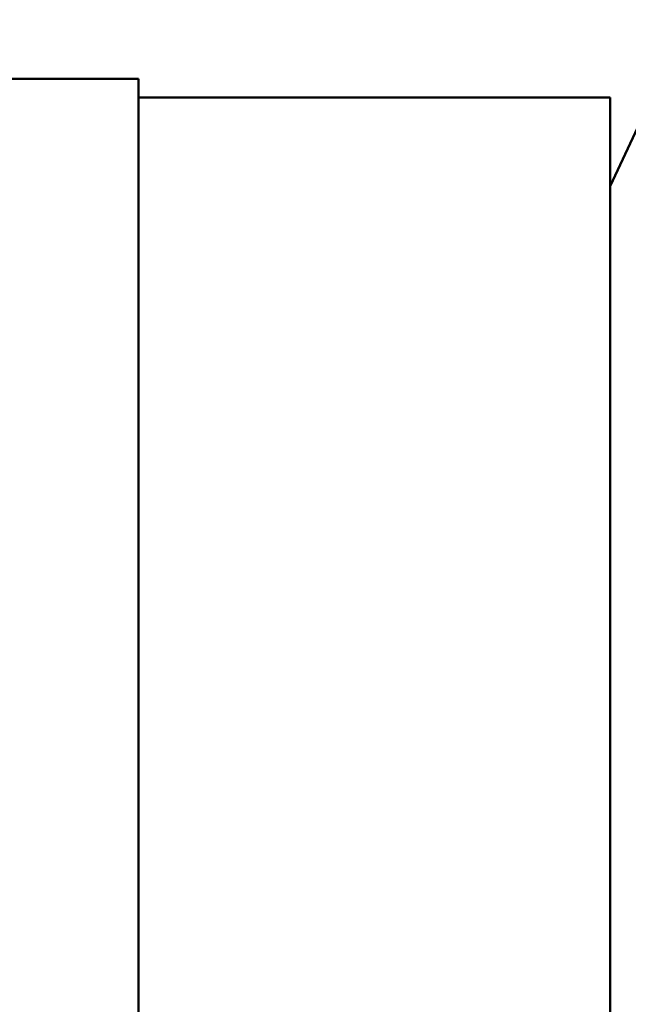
# Model space of a CAD drawing. Header units: inches. Extents: x 0.1 to 33.9, y 0.6 to 21.4.
# Tile 251 of 256: x 19.442 to 19.771, y 14.356 to 14.889. Entities that reach past the tile are written whole.
import ezdxf

# ---------------------------------------------------------------- set-up
doc = ezdxf.new("R2010")
doc.units = ezdxf.units.IN
doc.header["$MEASUREMENT"] = 0
doc.layers.add('Visible (ANSI)', color=7, linetype='Continuous', lineweight=50)

msp = doc.modelspace()

# ---------------------------------------------------------------- linework, layer by layer
at = {"layer": 'Visible (ANSI)'}
for p, q in [((19.76095, 14.79898), (19.80292, 14.88898)), ((19.50603, 14.85691), (19.32986, 14.85691)), ((19.50603, 14.85691), (19.50603, 14.07502)), ((19.76095, 14.84691), (19.50603, 14.84691)), ((19.76095, 14.84691), (19.76095, 14.08502))]:
    msp.add_line(p, q, dxfattribs=at)

doc.saveas('drawing.dxf')
